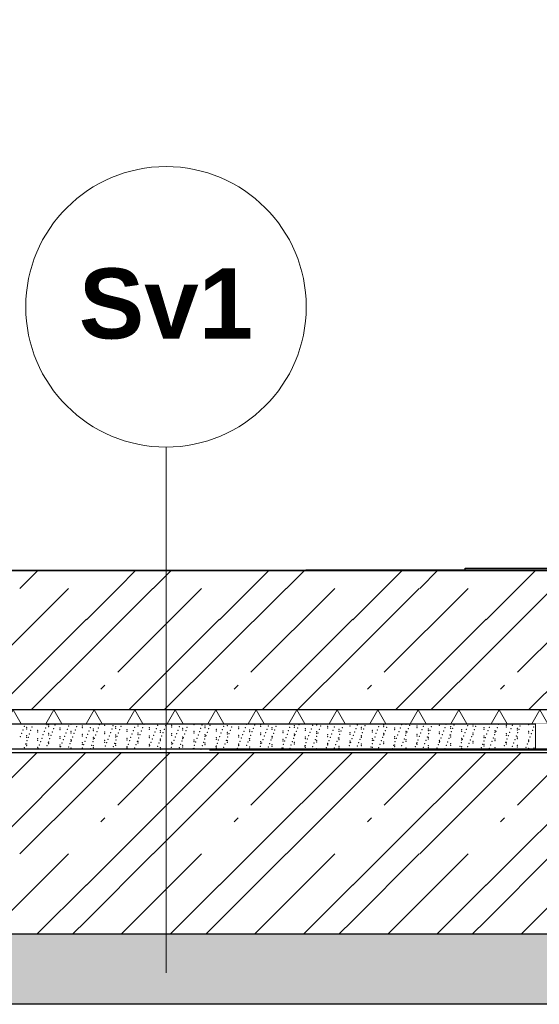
# Model space of a CAD drawing. Header units: millimetres. Extents: x 1798021 to 1815325, y -2500 to 6534.
# Tile 21 of 98: x 1806042 to 1806782, y -120 to 1285. Entities that reach past the tile are written whole.
import ezdxf
from ezdxf.enums import TextEntityAlignment as Align

# ---------------------------------------------------------------- set-up
doc = ezdxf.new("R2010")
doc.units = ezdxf.units.MM
doc.header["$MEASUREMENT"] = 0
doc.linetypes.add('Wipeout_Contour', pattern=[1000, 0, -1000])
for name, color, linetype in [('2 - KÓTA NS.2D', 7, 'Continuous'), ('2 - TEXT HLAVNÍ NS.2D', 7, 'Continuous'), ('2 - ČÁRA HLAVNÍ.2D', 7, 'Continuous'), ('3 - ZÁKLADOVÉ DESKY.3D', 7, 'Continuous'), ('4 - PODLAHY.3D', 7, 'Continuous'), ('4 - ZDIVO - STĚNY NOSNÉ.3D', 7, 'Continuous'), ('Konstrukce – Dělicí čáry vrstev', 7, 'Continuous'), ('Nové_4 - ZDIVO - STĚNY NENOSNÉ.3D', 7, 'Continuous'), ('Nové_Výplně - Povrchové', 7, 'Continuous'), ('Výplně - Povrchové', 7, 'Continuous'), ('Výplně – Řezové', 7, 'Continuous')]:
    doc.layers.add(name, color=color, linetype=linetype)
doc.styles.add('GENEROVANÝ_STYL_2', font='Arial Bold.ttf')
doc.linetypes.add('ČÁRA HYDROIZOLACE', pattern='A,0,[2,A ŘEZ A-A´1.Shx,S=3.968254,R=0,X=0,Y=0.0125],-500,0', length=500)

# ---------------------------------------------------------------- blocks, each defined once
blk = doc.blocks.new('*X8', base_point=(1118812.4, 0))
at = {"layer": 'Výplně – Řezové', "color": 7, "linetype": 'Continuous', "lineweight": 0}
for p, q in [((1806041.9, 473.5), (1806068.4, 500)), ((1806181.3, 473.5), (1806207.8, 500)), ((1806231.9, 473.5), (1806258.4, 500)), ((1806371.3, 473.5), (1806397.8, 500)), ((1806421.9, 473.5), (1806448.4, 500)), ((1806561.3, 473.5), (1806587.8, 500)), ((1806611.9, 473.5), (1806638.4, 500)), ((1806751.3, 473.5), (1806777.8, 500)), ((1805991.3, 353.8), (1806111, 473.5)), ((1806136.6, 428.8), (1806181.3, 473.5)), ((1806136.6, 378.8), (1806231.3, 473.5)), ((1806181.3, 353.8), (1806301, 473.5)), ((1806326.6, 428.8), (1806371.3, 473.5)), ((1806326.6, 378.8), (1806421.3, 473.5)), ((1806371.3, 353.8), (1806491, 473.5)), ((1806516.6, 428.8), (1806561.3, 473.5)), ((1806516.6, 378.8), (1806611.3, 473.5)), ((1806561.3, 353.8), (1806681, 473.5)), ((1806706.6, 428.8), (1806751.3, 473.5)), ((1806706.6, 378.8), (1806801.3, 473.5)), ((1806751.3, 353.8), (1806871, 473.5)), ((1806007.2, 300), (1806136.6, 429.4)), ((1806197.2, 300), (1806326.6, 429.4)), ((1806387.2, 300), (1806516.6, 429.4)), ((1806577.2, 300), (1806706.6, 429.4)), ((1806767.2, 300), (1806896.6, 429.4)), ((1806057.8, 300), (1806136.6, 378.8)), ((1806247.8, 300), (1806326.6, 378.8)), ((1806437.8, 300), (1806516.6, 378.8)), ((1806627.8, 300), (1806706.6, 378.8)), ((1806157.3, 329.9), (1806163, 335.5)), ((1806347.3, 329.9), (1806353, 335.5)), ((1806537.3, 329.9), (1806543, 335.5)), ((1806727.3, 329.9), (1806733, 335.5))]:
    blk.add_line(p, q, dxfattribs=at)
blk = doc.blocks.new('Řez_4', base_point=(1118812.4, 0))
at = {"layer": 'Výplně – Řezové', "linetype": 'Continuous', "lineweight": 0, "true_color": 0x000000}
h = blk.add_hatch(dxfattribs=at)
h.set_pattern_fill('IZOLACE_TEPELNÁ_TUHÁ', color=18, style=0, pattern_type=2)
h.set_pattern_definition([(60, (1118812.397, 0), (-43.3012702, 25), []), (120, (1118812.397, 0), (43.3012702, 25), [])])
h.paths.add_polyline_path([(1800896.5, 300), (1800896.5, 280.3), (1812756.5, 280.3), (1812756.5, 300)])
at = {"layer": '3 - ZÁKLADOVÉ DESKY.3D', "color": 7, "linetype": 'Continuous', "lineweight": 60}
blk.add_line((1812756.5, 500), (1800896.5, 500), dxfattribs=at)
at = {"layer": '3 - ZÁKLADOVÉ DESKY.3D', "color": 7, "linetype": 'Continuous', "lineweight": 0}
blk.add_line((1812756.5, 280.3), (1800896.5, 280.3), dxfattribs=at)
at = {"layer": 'Konstrukce – Dělicí čáry vrstev', "color": 7, "linetype": 'Continuous', "lineweight": 30}
blk.add_line((1812756.5, 300), (1800896.5, 300), dxfattribs=at)
at = {"layer": '3 - ZÁKLADOVÉ DESKY.3D', "lineweight": 0}
blk.add_blockref('*X8', (1118812.4, 0), dxfattribs=at)
blk = doc.blocks.new('Řez_20', base_point=(1118812.4, 0))
at = {"color": 254, "linetype": 'Wipeout_Contour', "lineweight": 0, "ltscale": 412533108.0059386}
blk.add_wipeout([(1800920.2, 500), (1804497.5, 500), (1804497.5, 2600), (1805397.5, 2600), (1805397.5, 500), (1806676.5, 500), (1806676.5, 502.5), (1806976.5, 502.5), (1806976.5, 500), (1809927.5, 500), (1809927.5, 2600), (1810827.5, 2600), (1810827.5, 500), (1812755.5, 500), (1812755.5, 2087.6), (1811335.9, 5601.2), (1810067.7, 5400.4), (1810067.7, 5390.2), (1810003.5, 5390.2), (1809953, 5382.2), (1809956.1, 5382.2), (1809956.1, 5304.8), (1809959.7, 5298.2), (1809963, 5291.1), (1809965.8, 5283.8), (1809968.1, 5276.4), (1809970, 5268.8), (1809971.2, 5261.3), (1809972, 5253.7), (1809972.2, 5246.1), (1809971.9, 5238.7), (1809971, 5231.4), (1809969.6, 5224.3), (1809967.7, 5217.4), (1809965.2, 5210.8), (1809962.3, 5204.5), (1809958.9, 5198.5), (1809955, 5192.9), (1809950.7, 5187.8), (1809946, 5183.1), (1809940.9, 5178.9), (1809935.5, 5175.2), (1809929.7, 5172), (1809923.9, 5168.9), (1809923.7, 5168.8), (1809922.5, 5168.1), (1809834.1, 5120.8), (1809834.1, 5120.7), (1809833.9, 5120.6), (1809832.9, 5120.1), (1809826.9, 5117.5), (1809820.6, 5115.4), (1809814.1, 5114), (1809807.5, 5113.1), (1809800.7, 5112.8), (1809793.9, 5113.1), (1809787, 5114), (1809780.2, 5115.4), (1809773.3, 5117.5), (1809766.6, 5120.1), (1809760, 5123.3), (1809753.6, 5127), (1809747.4, 5131.2), (1809741.4, 5135.9), (1809735.7, 5141.1), (1809730.3, 5146.6), (1809725.3, 5152.6), (1809720.7, 5158.9), (1809716.5, 5165.5), (1809712.7, 5172.4), (1809709.4, 5179.5), (1809706.6, 5186.8), (1809704.3, 5194.2), (1809702.5, 5201.8), (1809701.2, 5209.4), (1809700.4, 5216.9), (1809700.2, 5224.5), (1809700.6, 5231.9), (1809701.4, 5239.2), (1809702.8, 5246.3), (1809704.8, 5253.2), (1809707.2, 5259.8), (1809710.1, 5266.1), (1809713.5, 5272.1), (1809717.4, 5277.7), (1809721.7, 5282.8), (1809726.4, 5287.5), (1809731.5, 5291.7), (1809736.9, 5295.4), (1809742.7, 5298.6), (1809743.7, 5299.1), (1809743.7, 5299.1), (1809743.9, 5299.2), (1809774.4, 5315.6), (1809774.4, 5353.9), (1809533.3, 5315.7), (1809533.3, 5305.9), (1809535.7, 5302.8), (1809540.2, 5296.5), (1809544.5, 5289.9), (1809548.4, 5283.2), (1809552, 5276.5), (1809555.2, 5269.7), (1809558, 5262.9), (1809560.4, 5256.1), (1809562.4, 5249.5), (1809563.9, 5242.9), (1809565, 5236.6), (1809565.6, 5230.4), (1809565.8, 5224.4), (1809565.5, 5218.8), (1809564.7, 5213.4), (1809563.5, 5208.5), (1809561.8, 5203.8), (1809559.7, 5199.6), (1809557.2, 5195.9), (1809554.3, 5192.5), (1809550.9, 5189.7), (1809543, 5183.7), (1809542, 5183.1), (1809541, 5182.2), (1809419.6, 5090.7), (1809419.4, 5090.6), (1809419.2, 5090.4), (1809417.9, 5089.4), (1809414.2, 5087.1), (1809410.2, 5085.2), (1809405.8, 5083.9), (1809401.2, 5083.1), (1809396.2, 5082.8), (1809391.1, 5083.1), (1809385.7, 5083.9), (1809380.2, 5085.2), (1809374.5, 5087.1), (1809368.7, 5089.4), (1809362.9, 5092.3), (1809357, 5095.6), (1809351.1, 5099.4), (1809345.3, 5103.6), (1809339.6, 5108.2), (1809333.9, 5113.2), (1809328.4, 5118.5), (1809323.1, 5124.2), (1809318, 5130.1), (1809313.2, 5136.3), (1809308.6, 5142.7), (1809304.4, 5149.2), (1809300.4, 5155.9), (1809296.9, 5162.6), (1809293.7, 5169.4), (1809290.8, 5176.2), (1809288.5, 5183), (1809286.5, 5189.7), (1809285, 5196.2), (1809283.9, 5202.6), (1809283.3, 5208.8), (1809283.1, 5214.7), (1809283.4, 5220.3), (1809284.2, 5225.7), (1809285.4, 5230.7), (1809287.1, 5235.3), (1809289.2, 5239.5), (1809291.7, 5243.3), (1809294.6, 5246.6), (1809297.9, 5249.5), (1809299.3, 5250.5), (1809299.4, 5250.6), (1809299.6, 5250.7), (1809346.7, 5286.2), (1809231.4, 5267.9), (1809234, 5262.9), (1809237.3, 5256.1), (1809240.4, 5249.5), (1809243.3, 5242.9), (1809245.8, 5236.6), (1809248, 5230.4), (1809249.9, 5224.4), (1809251.5, 5218.8), (1809252.7, 5213.4), (1809253.6, 5208.5), (1809254.1, 5203.8), (1809254.3, 5199.6), (1809254.1, 5195.9), (1809253.6, 5192.5), (1809252.7, 5189.7), (1809251.5, 5187.3), (1809249.9, 5185.5), (1809248, 5184.2), (1809238.2, 5178.2), (1809237.6, 5178), (1809235.8, 5176.7), (1809086.8, 5085.2), (1809086.7, 5085.1), (1809086.4, 5084.9), (1809084.8, 5083.9), (1809082.6, 5083.1), (1809080, 5082.8), (1809077.2, 5083.1), (1809074.1, 5083.9), (1809070.7, 5085.2), (1809067.2, 5087.1), (1809063.4, 5089.4), (1809059.4, 5092.3), (1809055.2, 5095.6), (1809051, 5099.4), (1809046.6, 5103.6), (1809042.1, 5108.2), (1809037.5, 5113.2), (1809033, 5118.5), (1809028.4, 5124.2), (1809023.9, 5130.1), (1809019.4, 5136.3), (1809015, 5142.7), (1809010.8, 5149.2), (1809006.6, 5155.9), (1809002.6, 5162.6), (1808998.8, 5169.4), (1808995.3, 5176.2), (1808991.9, 5183), (1808988.8, 5189.7), (1808986, 5196.2), (1808983.5, 5202.6), (1808981.2, 5208.8), (1808979.3, 5214.7), (1808977.8, 5220.3), (1808976.5, 5225.7), (1808976.2, 5227.5), (1803604.6, 4376.7)], dxfattribs=at).dxf.layer = 'Nové_Výplně - Povrchové'
blk = doc.blocks.new('Řez_40', base_point=(1118812.4, 0))
at = {"color": 254, "linetype": 'Wipeout_Contour', "lineweight": 0, "ltscale": 7215346.05365403}
blk.add_wipeout([(1800896.5, 280.3), (1800896.5, 279.8), (1806776.5, 279.8), (1806776.5, 280.3)], dxfattribs=at).dxf.layer = 'Výplně - Povrchové'
blk = doc.blocks.new('*X61', base_point=(1118812.4, 0))
at = {"layer": 'Výplně – Řezové', "color": 7, "linetype": 'Continuous', "lineweight": 0}
for p, q in [((1805991.3, 94.7), (1806135.5, 238.9)), ((1805991.3, 164.4), (1806065.8, 238.9)), ((1806136.6, 189.4), (1806186.1, 238.9)), ((1806181.3, 94.7), (1806325.5, 238.9)), ((1806181.3, 164.4), (1806255.8, 238.9)), ((1806326.6, 189.4), (1806376.1, 238.9)), ((1806371.3, 94.7), (1806515.5, 238.9)), ((1806371.3, 164.4), (1806445.8, 238.9)), ((1806516.6, 189.4), (1806566.1, 238.9)), ((1806561.3, 94.7), (1806705.5, 238.9)), ((1806561.3, 164.4), (1806635.8, 238.9)), ((1806706.6, 189.4), (1806756.1, 238.9)), ((1806751.3, 94.7), (1806895.5, 238.9)), ((1806751.3, 164.4), (1806825.8, 238.9)), ((1806041.9, 94.7), (1806136.6, 189.4)), ((1806231.9, 94.7), (1806326.6, 189.4)), ((1806421.9, 94.7), (1806516.6, 189.4)), ((1806611.9, 94.7), (1806706.6, 189.4)), ((1806157.3, 140.5), (1806163, 146.1)), ((1806347.3, 140.5), (1806353, 146.1)), ((1806537.3, 140.5), (1806543, 146.1)), ((1806727.3, 140.5), (1806733, 146.1)), ((1805996.5, -19.7), (1806111, 94.7)), ((1806136.6, 50), (1806181.3, 94.7)), ((1806136.6, 0), (1806231.3, 94.7)), ((1806186.5, -19.7), (1806301, 94.7)), ((1806326.6, 50), (1806371.3, 94.7)), ((1806326.6, 0), (1806421.3, 94.7)), ((1806376.5, -19.7), (1806491, 94.7)), ((1806516.6, 50), (1806561.3, 94.7)), ((1806516.6, 0), (1806611.3, 94.7)), ((1806566.5, -19.7), (1806681, 94.7)), ((1806706.6, 50), (1806751.3, 94.7)), ((1806706.6, 0), (1806801.3, 94.7)), ((1806756.5, -19.7), (1806871, 94.7)), ((1806066.2, -19.7), (1806136.6, 50.6)), ((1806256.2, -19.7), (1806326.6, 50.6)), ((1806446.2, -19.7), (1806516.6, 50.6)), ((1806636.2, -19.7), (1806706.6, 50.6)), ((1806116.8, -19.7), (1806136.6, 0)), ((1806306.8, -19.7), (1806326.6, 0)), ((1806496.8, -19.7), (1806516.6, 0)), ((1806686.8, -19.7), (1806706.6, 0))]:
    blk.add_line(p, q, dxfattribs=at)
blk = doc.blocks.new('Řez_41', base_point=(1118812.4, 0))
at = {"layer": 'Výplně – Řezové', "linetype": 'Continuous', "lineweight": 0, "true_color": 0x000000}
h = blk.add_hatch(dxfattribs=at)
h.set_pattern_fill('BETON_PROSTÝ__16_20', color=18, style=0, pattern_type=2)
h.set_pattern_definition([(45, (1118812.4, 0), (-91.923878, 91.923878), [97.499996, -32.499999, 0, -32.499999]), (45, (1118823.89, 103.41), (-91.923878, 91.923878), [97.499996, -32.499999, 0, -32.499999])])
h.paths.add_polyline_path([(1800896.5, -119.7), (1800896.5, -219.7), (1802987.9, -219.7), (1803087.9, -119.7), (1810865.1, -119.7), (1810965.1, -219.7), (1812556.5, -219.7), (1812556.5, -119.7), (1811006.5, -119.7), (1810906.5, -19.7), (1803046.5, -19.7), (1802946.5, -119.7)])
at = {"layer": 'Konstrukce – Dělicí čáry vrstev', "color": 7, "linetype": 'Continuous', "lineweight": 30}
for p, q in [((1810906.5, -19.7), (1803046.5, -19.7)), ((1810865.1, -119.7), (1803087.9, -119.7))]:
    blk.add_line(p, q, dxfattribs=at)
at = {"color": 254, "linetype": 'Wipeout_Contour', "lineweight": 0, "ltscale": 7227306.043192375}
blk.add_wipeout([(1806876.5, 280.3), (1806776.5, 280.3), (1806776.5, 243.9), (1806876.5, 243.9)], dxfattribs=at).dxf.layer = 'Výplně - Povrchové'
at = {"layer": '3 - ZÁKLADOVÉ DESKY.3D', "color": 7, "linetype": 'Continuous', "lineweight": 30}
blk.add_line((1806776.5, 280.3), (1806776.5, 243.9), dxfattribs=at)
at = {"layer": 'Konstrukce – Dělicí čáry vrstev', "color": 7, "linetype": 'Continuous', "lineweight": 30}
blk.add_line((1809176, 238.9), (1804477, 238.9), dxfattribs=at)
at = {"layer": '3 - ZÁKLADOVÉ DESKY.3D', "lineweight": 0}
blk.add_blockref('*X61', (1118812.4, 0), dxfattribs=at)
blk = doc.blocks.new('*X71', base_point=(1118812.4, 0))
at = {"layer": 'Výplně – Řezové', "color": 7, "linetype": 'Continuous', "lineweight": 0}
blk.add_line((1806312.4, 242.9), (1806812.4, 242.9), dxfattribs=at)
blk = doc.blocks.new('Řez_46', base_point=(1118812.4, 0))
at = {"layer": '4 - PODLAHY.3D', "color": 181, "linetype": 'Continuous', "lineweight": 15, "true_color": 0x9e3eff}
blk.add_line((1809176.3, 243.9), (1804476.7, 243.9), dxfattribs=at)
at = {"layer": '4 - PODLAHY.3D', "lineweight": 0}
blk.add_blockref('*X71', (1118812.4, 0), dxfattribs=at)
blk = doc.blocks.new('Řez_47', base_point=(1118812.4, 0))
at = {"color": 254, "linetype": 'Wipeout_Contour', "lineweight": 0, "ltscale": 7218925.622036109}
blk.add_wipeout([(1800896.5, 279.8), (1804476.7, 243.9), (1806776.5, 243.9), (1806776.5, 279.8)], dxfattribs=at).dxf.layer = 'Výplně - Povrchové'
at = {"layer": '4 - PODLAHY.3D', "color": 181, "linetype": 'Continuous', "lineweight": 30, "true_color": 0x9e3eff}
blk.add_line((1806776.5, 279.8), (1800896.5, 279.8), dxfattribs=at)
at = {"layer": '4 - PODLAHY.3D', "color": 7, "linetype": 'Continuous', "lineweight": 0}
for p in [(1806046.1, 271.6), (1806048, 276.5), (1806051.3, 275.4), (1806051.3, 273), (1806057.4, 270.9), (1806059.3, 275.7), (1806067.2, 271), (1806067.2, 268.6), (1806076.9, 269.5), (1806078.8, 274.4), (1806080.6, 279.2), (1806083.1, 278.6), (1806083.1, 276.2), (1806088.2, 268.7), (1806090.1, 273.6), (1806091.9, 278.4), (1806099, 274.2), (1806099, 271.8), (1806107.7, 267.4), (1806109.5, 272.2), (1806111.4, 277.1), (1806114.9, 279.5), (1806114.9, 269.8), (1806114.9, 267.4), (1806120.8, 271.4), (1806122.7, 276.3), (1806130.8, 277.4), (1806130.8, 275), (1806140.3, 270.1), (1806142.2, 274.9), (1806146.8, 273), (1806146.8, 270.6), (1806151.6, 269.3), (1806153.5, 274.2), (1806155.3, 279), (1806162.7, 278.2), (1806162.7, 268.6), (1806171.1, 267.9), (1806173, 272.8), (1806174.8, 277.7), (1806178.6, 276.2), (1806178.6, 273.8), (1806182.4, 267.2), (1806184.3, 272), (1806186.1, 276.9), (1806194.5, 271.8), (1806194.5, 269.4), (1806203.8, 270.7), (1806205.6, 275.5), (1806210.4, 279.5), (1806210.4, 277), (1806210.4, 267.4), (1806215, 269.9), (1806216.9, 274.7), (1806218.8, 279.6), (1806226.3, 275), (1806226.3, 272.6), (1806234.5, 268.5), (1806236.4, 273.4), (1806238.3, 278.3), (1806242.2, 270.6), (1806242.2, 268.2), (1806245.8, 267.7), (1806247.7, 272.6), (1806249.6, 277.5), (1806258.1, 278.2), (1806258.1, 275.8), (1806267.2, 271.2), (1806269.1, 276.1), (1806274, 273.8), (1806274, 271.4), (1806278.5, 270.5), (1806280.3, 275.3), (1806289.9, 279.1), (1806289.9, 269.4), (1806289.9, 267), (1806298, 269.1), (1806299.8, 274), (1806301.7, 278.8), (1806305.9, 277), (1806305.9, 274.6), (1806309.3, 268.3), (1806311.1, 273.2), (1806313, 278.1), (1806321.8, 272.6), (1806321.8, 270.2), (1806328.7, 267), (1806330.6, 271.8), (1806332.5, 276.7), (1806337.7, 277.8), (1806337.7, 268.2), (1806341.9, 271), (1806343.8, 275.9), (1806353.6, 275.8), (1806353.6, 273.4), (1806361.4, 269.7), (1806363.3, 274.6), (1806365.1, 279.4), (1806369.5, 271.4), (1806369.5, 269), (1806372.7, 268.9), (1806374.5, 273.8), (1806376.4, 278.6), (1806385.4, 279.1), (1806385.4, 276.6), (1806385.4, 267), (1806392.2, 267.6), (1806394, 272.4), (1806395.9, 277.3), (1806401.3, 274.6), (1806401.3, 272.2), (1806405.3, 271.6), (1806407.2, 276.5), (1806417.2, 270.2), (1806417.2, 267.8), (1806424.8, 270.3), (1806426.7, 275.1), (1806433.1, 277.8), (1806433.1, 275.4), (1806436.1, 269.5), (1806438, 274.4), (1806439.8, 279.2), (1806449, 273.4), (1806449, 271), (1806455.6, 268.1), (1806457.5, 273), (1806459.3, 277.9), (1806465, 278.6), (1806465, 269), (1806466.9, 267.4), (1806468.8, 272.2), (1806470.6, 277.1), (1806480.9, 276.6), (1806480.9, 274.2), (1806488.3, 270.9), (1806490.1, 275.7), (1806496.8, 272.2), (1806496.8, 269.8), (1806499.5, 270.1), (1806501.4, 274.9), (1806512.7, 277.4), (1806512.7, 267.8), (1806519, 268.7), (1806520.9, 273.6), (1806522.8, 278.5), (1806528.6, 275.4), (1806528.6, 273), (1806530.3, 267.9), (1806532.2, 272.8), (1806534.1, 277.7), (1806544.5, 271), (1806544.5, 268.6), (1806551.7, 271.4), (1806553.5, 276.3), (1806560.4, 278.6), (1806560.4, 276.2), (1806563, 270.7), (1806564.8, 275.5), (1806576.3, 274.2), (1806576.3, 271.8), (1806582.5, 269.3), (1806584.3, 274.2), (1806586.2, 279), (1806592.2, 279.5), (1806592.2, 269.8), (1806592.2, 267.4), (1806593.8, 268.5), (1806595.6, 273.4), (1806597.5, 278.3), (1806608.1, 277.4), (1806608.1, 275), (1806613.2, 267.2), (1806615.1, 272), (1806617, 276.9), (1806624.1, 273), (1806624.1, 270.6), (1806626.4, 271.2), (1806628.3, 276.1), (1806640, 278.2), (1806640, 268.6), (1806645.9, 269.9), (1806647.8, 274.8), (1806649.6, 279.6), (1806655.9, 276.2), (1806655.9, 273.8), (1806657.2, 269.1), (1806659, 274), (1806660.9, 278.8), (1806671.8, 271.8), (1806671.8, 269.4), (1806676.7, 267.8), (1806678.5, 272.6), (1806680.4, 277.5), (1806687.7, 279.5), (1806687.7, 277), (1806687.7, 267.4), (1806688, 267), (1806689.8, 271.8), (1806691.7, 276.7), (1806703.6, 275), (1806703.6, 272.6), (1806709.3, 270.5), (1806711.2, 275.3), (1806719.5, 270.6), (1806719.5, 268.2), (1806720.6, 269.7), (1806722.5, 274.6), (1806724.3, 279.4), (1806735.4, 278.2), (1806735.4, 275.8), (1806740.1, 268.3), (1806742, 273.2), (1806743.8, 278.1), (1806751.3, 273.8), (1806751.3, 271.4), (1806751.4, 267.5), (1806753.3, 272.4), (1806755.1, 277.3), (1806767.2, 279.1), (1806767.2, 269.4), (1806767.2, 267), (1806772.8, 271.1), (1806774.6, 275.9), (1806042.4, 261.9), (1806044.3, 266.8), (1806051.3, 263.4), (1806051.3, 260.9), (1806051.8, 256.3), (1806053.7, 261.1), (1806055.5, 266), (1806067.2, 258.9), (1806067.2, 256.5), (1806071.3, 254.9), (1806073.2, 259.8), (1806075, 264.6), (1806082.6, 254.1), (1806083.1, 266.6), (1806083.1, 264.2), (1806083.1, 254.5), (1806084.5, 259), (1806086.3, 263.8), (1806099, 262.1), (1806099, 259.7), (1806103.9, 257.6), (1806105.8, 262.5), (1806114.9, 257.7), (1806114.9, 255.3), (1806115.2, 256.8), (1806117.1, 261.7), (1806119, 266.6), (1806130.8, 265.4), (1806130.8, 262.9), (1806130.8, 253.3), (1806134.7, 255.5), (1806136.6, 260.4), (1806138.5, 265.2), (1806146, 254.7), (1806146.8, 260.9), (1806146.8, 258.5), (1806147.9, 259.6), (1806149.7, 264.4), (1806162.7, 266.2), (1806162.7, 256.5), (1806162.7, 254.1), (1806165.5, 253.3), (1806167.4, 258.2), (1806169.2, 263.1), (1806178.6, 264.2), (1806178.6, 261.7), (1806178.7, 257.4), (1806180.5, 262.3), (1806194.5, 259.7), (1806194.5, 257.3), (1806198.2, 256.1), (1806200, 260.9), (1806201.9, 265.8), (1806209.4, 255.3), (1806210.4, 265), (1806210.4, 255.3), (1806210.4, 252.9), (1806211.3, 260.2), (1806213.2, 265), (1806226.3, 262.9), (1806226.3, 260.5), (1806228.9, 253.9), (1806230.8, 258.8), (1806232.7, 263.7), (1806240.2, 253.1), (1806242.1, 258), (1806242.2, 258.5), (1806242.2, 256.1), (1806244, 262.9), (1806258.1, 266.2), (1806258.1, 263.8), (1806258.1, 254.1), (1806261.6, 256.7), (1806263.5, 261.5), (1806265.3, 266.4), (1806272.9, 255.9), (1806274, 261.7), (1806274, 259.3), (1806274.7, 260.7), (1806276.6, 265.6), (1806289.9, 257.3), (1806289.9, 254.9), (1806292.4, 254.5), (1806294.2, 259.4), (1806296.1, 264.2), (1806303.7, 253.7), (1806305.5, 258.6), (1806305.9, 265), (1806305.9, 262.5), (1806305.9, 252.9), (1806307.4, 263.5), (1806321.8, 260.5), (1806321.8, 258.1), (1806325, 257.2), (1806326.9, 262.1), (1806336.3, 256.5), (1806337.7, 265.8), (1806337.7, 256.1), (1806337.7, 253.7), (1806338.2, 261.3), (1806340, 266.2), (1806353.6, 263.8), (1806353.6, 261.3), (1806355.8, 255.1), (1806357.7, 260), (1806359.5, 264.8), (1806367.1, 254.3), (1806369, 259.2), (1806369.5, 259.3), (1806369.5, 256.9), (1806370.8, 264), (1806385.4, 264.6), (1806385.4, 254.9), (1806386.6, 253), (1806388.4, 257.8), (1806390.3, 262.7), (1806399.7, 257), (1806401.3, 262.5), (1806401.3, 260.1), (1806401.6, 261.9), (1806403.5, 266.8), (1806417.2, 258.1), (1806417.2, 255.7), (1806419.2, 255.7), (1806421.1, 260.5), (1806423, 265.4), (1806430.5, 254.9), (1806432.4, 259.8), (1806433.1, 265.8), (1806433.1, 263.4), (1806433.1, 253.7), (1806434.2, 264.6), (1806449, 261.3), (1806449, 258.9), (1806450, 253.5), (1806451.9, 258.4), (1806453.7, 263.3), (1806463.2, 257.6), (1806465, 266.6), (1806465, 262.5), (1806465, 256.9), (1806465, 254.5), (1806480.9, 264.6), (1806480.9, 262.1), (1806482.7, 256.3), (1806484.5, 261.1), (1806486.4, 266), (1806493.9, 255.5), (1806495.8, 260.3), (1806496.8, 260.1), (1806496.8, 257.7), (1806497.7, 265.2), (1806512.7, 265.4), (1806512.7, 255.7), (1806512.7, 253.3), (1806513.4, 254.1), (1806515.3, 259), (1806517.2, 263.9), (1806524.7, 253.3), (1806526.6, 258.2), (1806528.5, 263.1), (1806528.6, 263.4), (1806528.6, 260.9), (1806544.5, 258.9), (1806544.5, 256.5), (1806546.1, 256.9), (1806548, 261.7), (1806549.8, 266.6), (1806557.4, 256.1), (1806559.2, 260.9), (1806560.4, 266.6), (1806560.4, 264.2), (1806560.4, 254.5), (1806561.1, 265.8), (1806576.3, 262.1), (1806576.3, 259.7), (1806576.9, 254.7), (1806578.7, 259.6), (1806580.6, 264.4), (1806588.2, 253.9), (1806590, 258.8), (1806591.9, 263.7), (1806592.2, 257.7), (1806592.2, 255.3), (1806608.1, 265.4), (1806608.1, 262.9), (1806608.1, 253.3), (1806609.5, 257.4), (1806611.4, 262.3), (1806620.8, 256.7), (1806622.7, 261.5), (1806624.1, 260.9), (1806624.1, 258.5), (1806624.5, 266.4), (1806640, 266.2), (1806640, 256.5), (1806640, 254.1), (1806640.3, 255.3), (1806642.2, 260.2), (1806644, 265), (1806651.6, 254.5), (1806653.5, 259.4), (1806655.3, 264.2), (1806655.9, 264.2), (1806655.9, 261.7), (1806671.1, 253.2), (1806671.8, 259.7), (1806671.8, 257.3), (1806672.9, 258), (1806674.8, 262.9), (1806684.2, 257.2), (1806686.1, 262.1), (1806687.7, 265), (1806687.7, 255.3), (1806687.7, 252.9), (1806703.6, 262.9), (1806703.6, 260.5), (1806703.7, 255.9), (1806705.6, 260.7), (1806707.5, 265.6), (1806715, 255.1), (1806716.9, 260), (1806718.7, 264.8), (1806719.5, 258.5), (1806719.5, 256.1), (1806734.5, 253.7), (1806735.4, 266.2), (1806735.4, 263.8), (1806735.4, 254.1), (1806736.4, 258.6), (1806738.2, 263.5), (1806745.8, 253), (1806747.7, 257.8), (1806749.5, 262.7), (1806751.3, 261.7), (1806751.3, 259.3), (1806767.2, 257.3), (1806767.2, 256.5), (1806767.2, 254.9), (1806769, 261.3), (1806770.9, 266.2), (1806048.1, 246.5), (1806049.9, 251.4), (1806051.3, 251.3), (1806051.3, 248.9), (1806067.2, 246.8), (1806067.2, 244.4), (1806067.6, 245.2), (1806069.4, 250), (1806078.9, 244.4), (1806080.7, 249.3), (1806083.1, 252.1), (1806099, 250.1), (1806099, 247.6), (1806100.2, 247.9), (1806102.1, 252.8), (1806111.5, 247.1), (1806113.4, 252), (1806114.9, 245.6), (1806130.8, 250.9), (1806131, 245.8), (1806132.9, 250.6), (1806142.3, 245), (1806144.2, 249.8), (1806146.8, 248.9), (1806146.8, 246.4), (1806162.7, 244.4), (1806163.6, 248.5), (1806174.9, 247.7), (1806176.8, 252.6), (1806178.6, 252.1), (1806178.6, 249.7), (1806194.4, 246.3), (1806194.5, 247.6), (1806194.5, 245.2), (1806196.3, 251.2), (1806205.7, 245.6), (1806207.6, 250.4), (1806225.2, 244.2), (1806226.3, 250.9), (1806226.3, 248.5), (1806227.1, 249.1), (1806238.4, 248.3), (1806242.2, 246.4), (1806242.2, 244), (1806257.9, 246.9), (1806258.1, 251.7), (1806259.7, 251.8), (1806269.1, 246.1), (1806271, 251), (1806274, 249.7), (1806274, 247.2), (1806288.6, 244.8), (1806289.9, 245.2), (1806290.5, 249.7), (1806299.9, 244), (1806301.8, 248.9), (1806305.9, 250.5), (1806321.3, 247.5), (1806321.8, 248.5), (1806321.8, 246), (1806323.2, 252.4), (1806332.6, 246.7), (1806334.4, 251.6), (1806337.7, 244), (1806352.1, 245.4), (1806353.6, 251.7), (1806353.6, 249.3), (1806353.9, 250.2), (1806363.4, 244.6), (1806365.2, 249.5), (1806369.5, 247.2), (1806369.5, 244.8), (1806384.7, 248.1), (1806385.4, 252.5), (1806396, 247.3), (1806397.9, 252.2), (1806401.3, 250.5), (1806401.3, 248.1), (1806415.5, 246), (1806417.2, 246), (1806417.4, 250.8), (1806426.8, 245.2), (1806428.6, 250), (1806433.1, 251.3), (1806448.1, 248.7), (1806449, 249.3), (1806449, 246.8), (1806459.4, 247.9), (1806461.3, 252.8), (1806465, 244.8), (1806478.9, 246.5), (1806480.8, 251.4), (1806480.9, 252.5), (1806480.9, 250.1), (1806490.2, 245.8), (1806492.1, 250.6), (1806496.8, 248.1), (1806496.8, 245.6), (1806509.7, 244.4), (1806511.6, 249.3), (1806522.9, 248.5), (1806528.6, 251.3), (1806528.6, 248.9), (1806542.4, 247.1), (1806544.2, 252), (1806544.5, 246.8), (1806544.5, 244.4), (1806553.6, 246.3), (1806555.5, 251.2), (1806560.4, 252.1), (1806573.1, 245), (1806575, 249.8), (1806576.3, 250.1), (1806576.3, 247.6), (1806584.4, 244.2), (1806586.3, 249.1), (1806592.2, 245.6), (1806605.8, 247.7), (1806607.7, 252.6), (1806608.1, 250.9), (1806617.1, 246.9), (1806618.9, 251.8), (1806624.1, 248.9), (1806624.1, 246.4), (1806636.6, 245.6), (1806638.4, 250.4), (1806640, 244.4), (1806647.9, 244.8), (1806649.7, 249.6), (1806655.9, 252.1), (1806655.9, 249.7), (1806669.2, 248.3), (1806671.8, 247.6), (1806671.8, 245.2), (1806680.5, 247.5), (1806682.4, 252.4), (1806700, 246.2), (1806701.9, 251), (1806703.6, 250.9), (1806703.6, 248.5), (1806711.3, 245.4), (1806713.1, 250.2), (1806719.5, 246.4), (1806719.5, 244), (1806730.8, 244), (1806732.6, 248.9), (1806735.4, 251.7), (1806743.9, 248.1), (1806751.3, 249.7), (1806751.3, 247.2), (1806763.4, 246.7), (1806765.3, 251.6), (1806767.2, 245.2), (1806774.7, 246)]:
    blk.add_point(p, dxfattribs=at)
blk = doc.blocks.new('Řez_64', base_point=(1118812.4, 0))
at = {"color": 254, "linetype": 'Wipeout_Contour', "lineweight": 0, "ltscale": 7227306.244893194}
blk.add_wipeout([(1806976.5, 502.5), (1806676.5, 502.5), (1806676.5, 500), (1806976.5, 500)], dxfattribs=at).dxf.layer = 'Výplně - Povrchové'
at = {"layer": '4 - PODLAHY.3D', "color": 181, "linetype": 'Continuous', "lineweight": 30, "true_color": 0x9e3eff}
for p, q in [((1806676.5, 502.5), (1806976.5, 502.5)), ((1806676.5, 500), (1806676.5, 502.5)), ((1806976.5, 500), (1806976.5, 502.5))]:
    blk.add_line(p, q, dxfattribs=at)
blk = doc.blocks.new('Kóta_3', base_point=(1806899.6, -469.7))
at = {"layer": '2 - KÓTA NS.2D', "color": 96, "linetype": 'Continuous', "lineweight": 0, "true_color": 0x007d00}
for p, q in [((1806899.6, 500), (1806449.6, 500)), ((1806899.6, 300), (1806449.6, 300)), ((1806899.6, -19.7), (1806449.6, -19.7)), ((1806899.6, -119.7), (1806449.6, -119.7))]:
    blk.add_line(p, q, dxfattribs=at)
blk = doc.blocks.new('Popiska_1', base_point=(1806250.2, -75))
at = {"layer": '2 - TEXT HLAVNÍ NS.2D', "color": 5, "linetype": 'Continuous', "lineweight": 15, "true_color": 0x1c1cff}
blk.add_line((1806250.2, -75), (1806250.2, 675), dxfattribs=at)
at = {"layer": '2 - TEXT HLAVNÍ NS.2D', "color": 5, "linetype": 'Continuous', "lineweight": 15, "true_color": 0x1c1cff, "flags": 128}
blk.add_lwpolyline([(1806450.2, 875, 1), (1806050.2, 875, 1)], format="xyb", close=True, dxfattribs=at)
at = {"layer": '2 - TEXT HLAVNÍ NS.2D', "color": 5, "lineweight": 0, "true_color": 0x1c1cff, "style": 'GENEROVANÝ_STYL_2'}
blk.add_attdef('customHeadContent', text='', height=100, dxfattribs=at).set_placement((1806250.2, 879.8), align=Align.MIDDLE_CENTER)

msp = doc.modelspace()

# ---------------------------------------------------------------- block references
at = {"layer": '3 - ZÁKLADOVÉ DESKY.3D', "lineweight": 0}
msp.add_blockref('Řez_4', (1118812.4, 0), dxfattribs=at)

# ---------------------------------------------------------------- next in the draw order: block references
at = {"layer": '4 - ZDIVO - STĚNY NOSNÉ.3D', "lineweight": 0}
msp.add_blockref('Řez_40', (1118812.4, 0), dxfattribs=at)
at = {"layer": 'Nové_4 - ZDIVO - STĚNY NENOSNÉ.3D', "lineweight": 0}
msp.add_blockref('Řez_20', (1118812.4, 0), dxfattribs=at)

# ---------------------------------------------------------------- next in the draw order: block references
at = {"layer": '3 - ZÁKLADOVÉ DESKY.3D', "lineweight": 0}
msp.add_blockref('Řez_41', (1118812.4, 0), dxfattribs=at)
at = {"layer": '4 - PODLAHY.3D', "lineweight": 0}
msp.add_blockref('Řez_64', (1118812.4, 0), dxfattribs=at)

# ---------------------------------------------------------------- next in the draw order: block references
msp.add_blockref('Řez_46', (1118812.4, 0), dxfattribs=at)

# ---------------------------------------------------------------- next in the draw order: block references
msp.add_blockref('Řez_47', (1118812.4, 0), dxfattribs=at)

# ---------------------------------------------------------------- next in the draw order: linework, layer by layer
at = {"layer": '2 - ČÁRA HLAVNÍ.2D', "color": 181, "linetype": 'ČÁRA HYDROIZOLACE', "lineweight": 15, "true_color": 0x9e3eff}
msp.add_line((1804474.8, 243.8), (1806830.5, 244.8), dxfattribs=at)

# ---------------------------------------------------------------- next in the draw order: block references
at = {"layer": '2 - KÓTA NS.2D', "color": 96, "linetype": 'Continuous', "lineweight": 0, "true_color": 0x007d00}
msp.add_blockref('Kóta_3', (1806899.6, -469.7), dxfattribs=at)
at = {"layer": '2 - TEXT HLAVNÍ NS.2D', "color": 5, "linetype": 'Continuous', "lineweight": 15, "true_color": 0x1c1cff}
msp.add_blockref('Popiska_1', (1806250.2, -75), dxfattribs=at).add_auto_attribs({'customHeadContent': 'Sv1'})

doc.saveas('drawing.dxf')
